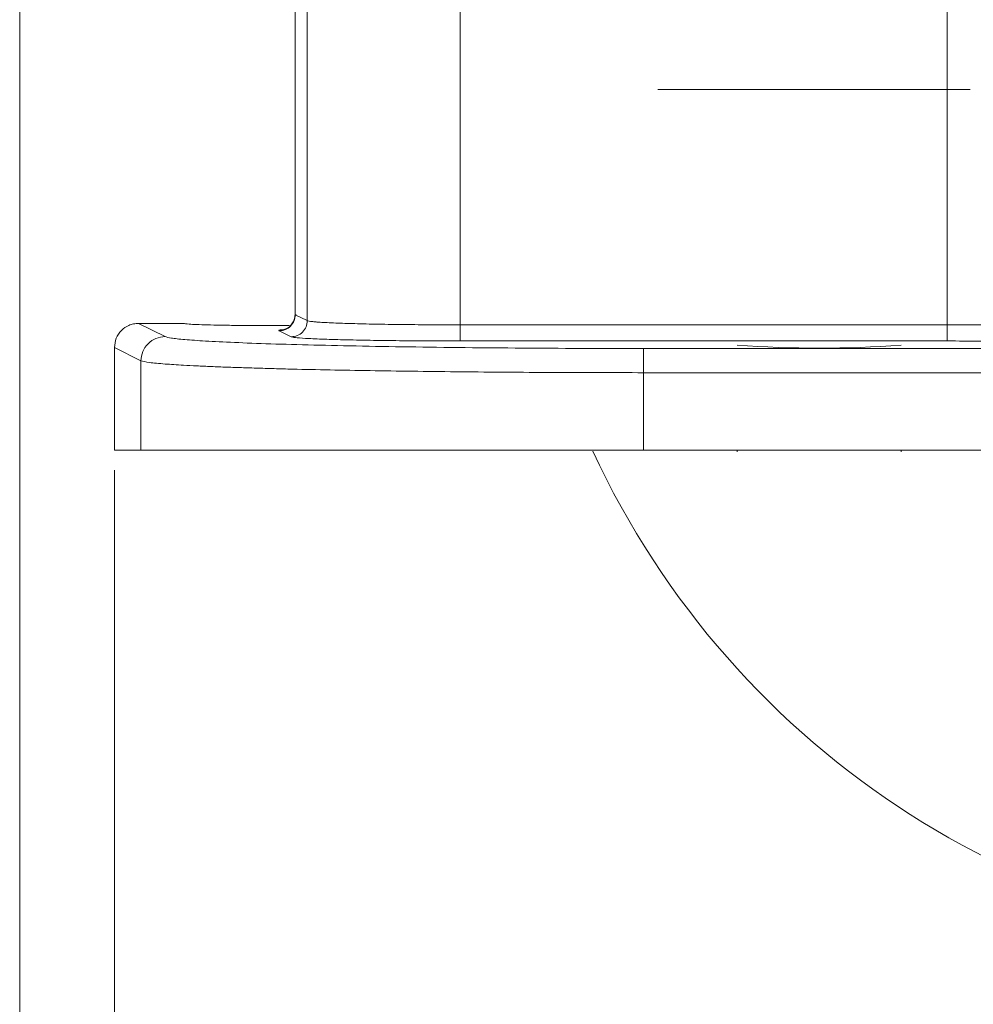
# Model space of a CAD drawing. Header units: inches. Extents: x 0.3 to 33.9, y 0.2 to 21.7.
# Tile 23 of 32: x 22.5 to 24.8, y 6.6 to 9. Entities that reach past the tile are written whole.
import ezdxf

# ---------------------------------------------------------------- set-up
doc = ezdxf.new("R2010")
doc.units = ezdxf.units.IN
doc.header["$MEASUREMENT"] = 0
doc.layers.add('SLD-0', color=7, linetype='Continuous', lineweight=15)
doc.styles.add('SLDTEXTSTYLE0', font='TXT', dxfattribs={"width": 0.75})
doc.dimstyles.new('SLDDIMSTYLE0', dxfattribs={"dimtxt": 0.25, "dimasz": 0.13, "dimexe": 0, "dimexo": 0.0625, "dimgap": 0.0625, "dimtad": 0, "dimtih": 1, "dimtoh": 1, "dimrnd": 1e-09, "dimzin": 12, "dimdsep": 46, "dimtxsty": 'SLDTEXTSTYLE0', "dimsah": 1, "dimcen": 0.09, "dimadec": 0, "dimazin": 3, "dimtfac": 1, "dimtofl": 0, "dimtmove": 0, "dimatfit": 3, "dimfxl": 1, "dimfrac": 2, "dimtolj": 1, "dimtzin": 12, "dimarcsym": 0})

# ---------------------------------------------------------------- blocks, each defined once
blk = doc.blocks.new('_D')
at = {"layer": 'SLD-0'}
for p, q in [((22.4592, 9.7837), (22.4592, 3.3353)), ((25.8195, 6.9982), (25.8195, 3.3353)), ((23.7526, 3.4971), (23.7018, 3.4971)), ((23.7018, 3.4971), (23.7018, 3.1003)), ((24.5261, 3.4971), (24.5769, 3.4971)), ((24.5769, 3.4971), (24.5769, 3.1003)), ((22.4592, 3.4603), (23.613, 3.4603)), ((25.8195, 3.4603), (24.6657, 3.4603)), ((23.7018, 3.1003), (23.7526, 3.1003)), ((24.5769, 3.1003), (24.5261, 3.1003))]:
    blk.add_line(p, q, dxfattribs=at)
for points in [[(22.4592, 3.4603), (22.5892, 3.4403), (22.5892, 3.4803)], [(25.8195, 3.4603), (25.6895, 3.4803), (25.6895, 3.4403)]]:
    blk.add_solid(points, dxfattribs=at)
at = {"layer": 'SLD-0', "char_height": 0.25, "attachment_point": 1, "style": 'SLDTEXTSTYLE0'}
for s, insert in [('3.36', (23.7145, 3.8702, 0.0039)), ('85.4', (23.8161, 3.4225, 0.0039))]:
    blk.add_mtext(s, dxfattribs=dict(at, insert=insert))
blk = doc.blocks.new('_D_2')
at = {"layer": 'SLD-0'}
for p, q in [((22.6945, 7.8787), (22.6945, 4.5164)), ((25.8195, 6.9982), (25.8195, 4.5164)), ((23.8703, 4.6782), (23.8195, 4.6782)), ((23.8195, 4.6782), (23.8195, 4.2814)), ((24.6437, 4.6782), (24.6945, 4.6782)), ((24.6945, 4.6782), (24.6945, 4.2814)), ((22.6945, 4.6414), (23.7307, 4.6414)), ((25.8195, 4.6414), (24.7833, 4.6414)), ((23.8195, 4.2814), (23.8703, 4.2814)), ((24.6945, 4.2814), (24.6437, 4.2814))]:
    blk.add_line(p, q, dxfattribs=at)
for points in [[(22.6945, 4.6414), (22.8245, 4.6214), (22.8245, 4.6614)], [(25.8195, 4.6414), (25.6895, 4.6614), (25.6895, 4.6214)]]:
    blk.add_solid(points, dxfattribs=at)
at = {"layer": 'SLD-0', "char_height": 0.25, "attachment_point": 1, "style": 'SLDTEXTSTYLE0'}
for s, insert in [('3.13', (23.8322, 5.0513, -0.3564)), ('79.4', (23.9337, 4.6036, -0.3564))]:
    blk.add_mtext(s, dxfattribs=dict(at, insert=insert))
blk = doc.blocks.new('SW_CENTERMARKSYMBOL_1')
at = {"layer": 'SLD-0', "color": 0}
blk.add_line((-1, 0), (-1.7755, 0), dxfattribs=at)

msp = doc.modelspace()

# ---------------------------------------------------------------- linework, layer by layer
at = {"color": 7, "linetype": 'Continuous', "lineweight": 15}
for p, q in [((23.143, 9.3416), (23.143, 8.2608)), ((23.1435, 9.3413), (23.1435, 8.2647)), ((23.5527, 8.2395), (23.5527, 9.0591)), ((24.7619, 8.2395), (24.7619, 9.0591)), ((23.1732, 8.2499), (23.1732, 9.0343)), ((23.1435, 8.2647), (23.1732, 8.2499)), ((22.866, 8.2432), (22.7545, 8.2432)), ((22.8202, 8.2103), (22.7545, 8.2432)), ((22.866, 8.2433), (22.866, 8.2432)), ((24.7619, 8.2395), (23.5527, 8.2395)), ((23.1333, 8.2099), (23.1036, 8.2247)), ((24.7619, 8.1995), (23.5527, 8.1995)), ((22.6945, 7.9287), (22.6945, 8.1832)), ((22.7603, 8.1504), (22.6945, 8.1832)), ((27.6304, 8.1808), (24.0086, 8.1808)), ((22.7603, 8.1504), (22.7603, 7.9287)), ((27.6304, 8.1208), (24.0086, 8.1208)), ((24.0086, 7.9287), (24.0086, 8.1208)), ((22.7603, 7.9287), (22.6945, 7.9287)), ((27.6304, 7.9287), (24.0086, 7.9287)), ((24.241, 7.9287), (24.241, 7.9246)), ((24.648, 7.9246), (24.648, 7.9287))]:
    msp.add_line(p, q, dxfattribs=at)
at = {"color": 8, "linetype": 'Continuous', "lineweight": 15}
for p, q in [((23.1435, 8.2647), (23.1458, 8.2654)), ((23.1456, 8.2653), (23.1435, 8.2647))]:
    msp.add_line(p, q, dxfattribs=at)
at = {"color": 7, "linetype": 'Continuous', "lineweight": 15}
for centre, radius, start, end in [((24.4445, 11.0161), 2.8343, 265.8827, 274.1173), ((25.8195, 8.8237), 2.135, 204.8556, 335.1923)]:
    msp.add_arc(centre, radius, start, end, dxfattribs=at)
for points in [[(23.1435, 8.2647), (23.1429, 8.2595), (23.1417, 8.249), (23.1324, 8.2358), (23.1193, 8.2266), (23.1088, 8.2253), (23.1036, 8.2247)], [(23.1333, 8.2099), (23.1385, 8.2105), (23.149, 8.2117), (23.1622, 8.221), (23.1714, 8.2342), (23.1726, 8.2446), (23.1732, 8.2499)], [(23.5527, 8.1995), (23.5527, 8.2002), (23.5527, 8.2016), (23.5527, 8.2109), (23.5527, 8.224), (23.5527, 8.2343), (23.5527, 8.2395)], [(24.7619, 8.1995), (24.7619, 8.2002), (24.7619, 8.2016), (24.7619, 8.2109), (24.7619, 8.224), (24.7619, 8.2343), (24.7619, 8.2395)], [(22.7603, 8.1504), (22.7612, 8.1582), (22.763, 8.1739), (22.7769, 8.1937), (22.7967, 8.2076), (22.8124, 8.2094), (22.8202, 8.2103)], [(24.0086, 8.1808), (24.0086, 8.1797), (24.0086, 8.1776), (24.0086, 8.1636), (24.0086, 8.144), (24.0086, 8.1286), (24.0086, 8.1208)], [(24.0086, 7.9287), (23.9295, 7.9287), (23.7713, 7.9287), (23.5426, 7.9287), (23.3306, 7.9287), (23.143, 7.9287), (22.9863, 7.9287), (22.8671, 7.9287), (22.7857, 7.9287), (22.7688, 7.9287), (22.7603, 7.9287)]]:
    msp.add_open_spline(points, degree=3, dxfattribs=at)
for points, knots in [([(23.143, 8.2653), (23.1426, 8.2611), (23.1418, 8.2524), (23.1365, 8.2429), (23.131, 8.2366), (23.1262, 8.2327), (23.1214, 8.2299), (23.1173, 8.2282), (23.1147, 8.2276), (23.1149, 8.2276), (23.115, 8.2277)], [0, 0, 0, 0, 0.144736, 0.299508, 0.3851, 0.478653, 0.584795, 0.711713, 0.872068, 1, 1, 1, 1]), ([(22.6945, 8.1832), (22.6954, 8.1911), (22.6972, 8.2068), (22.7109, 8.2264), (22.7269, 8.2374), (22.7419, 8.2424), (22.7502, 8.2429), (22.7545, 8.2432)], [0, 0, 0, 0, 0.250733, 0.499136, 0.734656, 0.863724, 1, 1, 1, 1]), ([(22.866, 8.2432), (22.8687, 8.2425), (22.8729, 8.2415), (22.8983, 8.2402), (22.9245, 8.2394), (22.9572, 8.2387), (23.0044, 8.238), (23.0645, 8.2377), (23.1087, 8.238), (23.1281, 8.2381)], [0, 0, 0, 0, 0.201698, 0.310269, 0.421137, 0.531997, 0.640547, 0.842181, 1, 1, 1, 1]), ([(23.1732, 8.2499), (23.1744, 8.2495), (23.1765, 8.2487), (23.1845, 8.2477), (23.1941, 8.2468), (23.2113, 8.2455), (23.2409, 8.244), (23.2904, 8.2424), (23.3483, 8.2411), (23.4139, 8.2402), (23.4827, 8.2396), (23.5296, 8.2395), (23.5527, 8.2395)], [0, 0, 0, 0, 0.0717353, 0.1358021, 0.1921982, 0.2409216, 0.3765801, 0.5001867, 0.6299126, 0.7564552, 0.8798169, 1, 1, 1, 1]), ([(25.091, 8.2359), (25.0679, 8.2365), (25.0224, 8.2375), (24.9389, 8.2386), (24.8514, 8.2393), (24.7914, 8.2394), (24.7619, 8.2395)], [0, 0, 0, 0, 0.261981, 0.515974, 0.761979, 1, 1, 1, 1]), ([(23.1036, 8.2247), (23.1025, 8.2257), (23.1013, 8.2268), (23.1165, 8.2279), (23.1193, 8.2281)], [0, 0, 0, 0, 0.819203, 1, 1, 1, 1]), ([(22.8202, 8.2103), (22.8243, 8.2091), (22.8325, 8.2066), (22.8669, 8.2029), (22.9187, 8.1992), (22.9901, 8.1957), (23.0802, 8.1923), (23.187, 8.1893), (23.3083, 8.1867), (23.4408, 8.1845), (23.5804, 8.1828), (23.7234, 8.1816), (23.8663, 8.1809), (23.9616, 8.1808), (24.0086, 8.1808)], [0, 0, 0, 0, 0.0780345, 0.1583142, 0.2407101, 0.326281, 0.4127917, 0.5000535, 0.5873012, 0.6738003, 0.7593637, 0.8417273, 0.9219869, 1, 1, 1, 1]), ([(23.5527, 8.1995), (23.5278, 8.1995), (23.4767, 8.1996), (23.4007, 8.2001), (23.3275, 8.2011), (23.2617, 8.2024), (23.2071, 8.2041), (23.1671, 8.2059), (23.1412, 8.2079), (23.1359, 8.2092), (23.1333, 8.2099)], [0, 0, 0, 0, 0.117056, 0.240652, 0.36903, 0.499946, 0.630871, 0.759274, 0.882905, 1, 1, 1, 1]), ([(25.0611, 8.1959), (25.0413, 8.1965), (25.0014, 8.1975), (24.927, 8.1986), (24.8461, 8.1993), (24.7898, 8.1994), (24.7619, 8.1995)], [0, 0, 0, 0, 0.247212, 0.500026, 0.752825, 1, 1, 1, 1]), ([(24.0086, 8.1208), (23.9325, 8.1209), (23.7784, 8.1211), (23.5909, 8.1225), (23.4463, 8.1241), (23.3408, 8.1256), (23.2405, 8.1273), (23.1617, 8.129), (23.1015, 8.1305), (23.057, 8.1318), (23.014, 8.1331), (22.9729, 8.1345), (22.9341, 8.136), (22.8981, 8.1376), (22.8581, 8.1397), (22.8158, 8.1425), (22.7761, 8.1462), (22.7658, 8.1489), (22.7603, 8.1504)], [0, 0, 0, 0, 0.120113, 0.243403, 0.306312, 0.370018, 0.434521, 0.499823, 0.533929, 0.569023, 0.605105, 0.642174, 0.680232, 0.719276, 0.759309, 0.825921, 0.906154, 1, 1, 1, 1])]:
    msp.add_open_spline(points, degree=3, knots=knots, dxfattribs=at)

# ---------------------------------------------------------------- block references
at = {"layer": 'SLD-0'}
msp.add_blockref('SW_CENTERMARKSYMBOL_1', (25.8195, 8.8237), dxfattribs=at)

# ---------------------------------------------------------------- dimensions: what is measured, and where the dimension line sits
for base, p1, p2, picture, middle in [((25.8195, 3.4603), (22.4592, 9.8337), (25.8195, 7.0482), '_D', (24.1393, 3.4603)), ((22.6945061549, 4.641429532), (25.8195061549, 7.0481736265), (22.6945061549, 7.9286736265), '_D_2', (24.2570061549, 4.641429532))]:
    dim = msp.add_linear_dim(base=base, p1=p1, p2=p2, dimstyle='SLDDIMSTYLE0', dxfattribs=at)
    dim.commit()
    dim.dimension.update_dxf_attribs({"geometry": picture, "text_midpoint": middle, "dimtype": 160})

doc.saveas('drawing.dxf')
